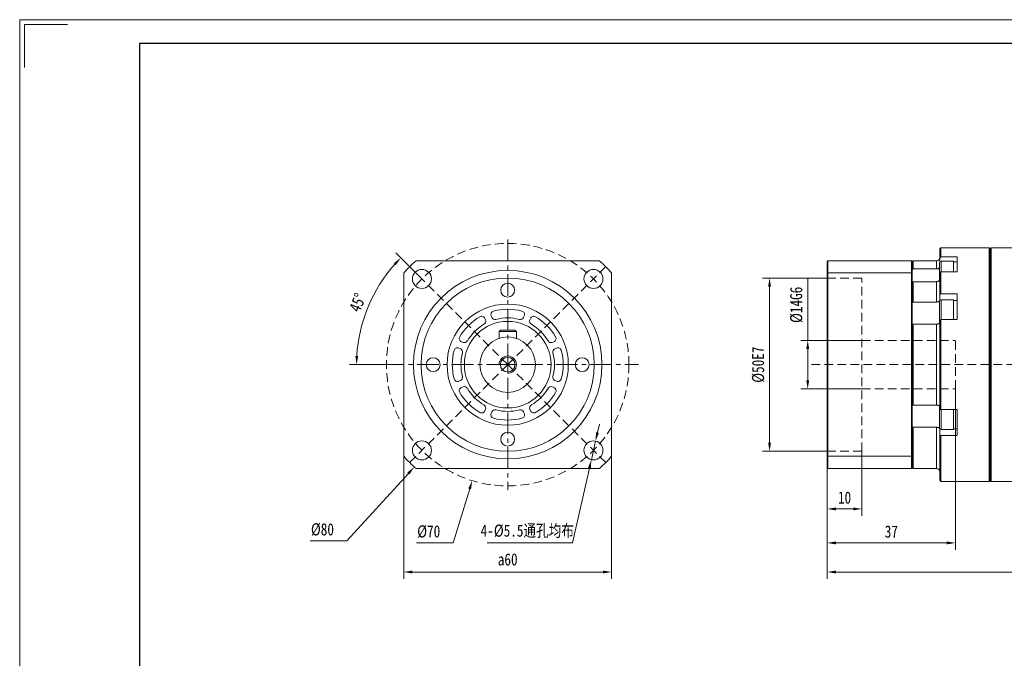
# Model space of a CAD drawing. Header units: millimetres. Extents: x -26 to 555, y -31 to 380.
# Tile 5 of 6: x -26 to 259, y 195 to 380. Entities that reach past the tile are written whole.
import ezdxf

# ---------------------------------------------------------------- set-up
doc = ezdxf.new("R2010")
doc.units = ezdxf.units.MM
doc.header["$LTSCALE"] = 5
doc.linetypes.add('CENTER', pattern=[2, 1.25, -0.25, 0.25, -0.25])
doc.linetypes.add('DASHED', pattern=[0.75, 0.5, -0.25])
doc.layers.get('0').update_dxf_attribs({"lineweight": 18})
for name, color, linetype, lineweight in [('3中心线层', 1, 'CENTER', 18), ('4虚线层', 6, 'DASHED', 18), ('图框_外框线', 7, 'Continuous', 18)]:
    doc.layers.add(name, color=color, linetype=linetype, lineweight=lineweight)
doc.styles.add('TH_GBDIM', font='txt', dxfattribs={"width": 0.8})
doc.dimstyles.new('TH_GBDIM', dxfattribs={"dimtxt": 3.5, "dimasz": 2.5, "dimexe": 2, "dimexo": 0, "dimgap": 1.5, "dimtad": 1, "dimdec": 1, "dimdsep": 46, "dimtxsty": 'TH_GBDIM', "dimcen": 2.5, "dimdle": 5, "dimclrd": 4, "dimclre": 4, "dimclrt": 3, "dimadec": 0, "dimazin": 0, "dimtfac": 0.714286, "dimtdec": 1, "dimtmove": 0, "dimatfit": 3, "dimfxl": 1, "dimtolj": 1, "dimarcsym": 0})

# ---------------------------------------------------------------- blocks, each defined once
blk = doc.blocks.new('*X6')
at = {"transparency": 16777216}
for points in [[(140.69, 260.68), (141.5, 260.49), (140.54, 258.15)], [(138.37, 250.44), (139.18, 250.25), (139.33, 252.78)]]:
    blk.add_hatch(color=4, dxfattribs=at).paths.add_polyline_path(points, flags=0)
at = {"color": 4, "transparency": 16777216}
for p, q in [((141.09, 260.59), (141.65, 263.02)), ((140.54, 258.15), (139.33, 252.78)), ((133.89, 228.75), (138.78, 250.35)), ((109.3, 228.75), (133.89, 228.75))]:
    blk.add_line(p, q, dxfattribs=at)
at = {"color": 3, "transparency": 16777216, "insert": (120.85, 232.11), "char_height": 3.5, "width": 55.0667, "attachment_point": 5, "style": 'TH_GBDIM'}
blk.add_mtext('4-%%C5.5通孔均布', dxfattribs=at)
blk = doc.blocks.new('*X7')
at = {"transparency": 16777216}
for points in [[(82.33, 309.52), (82.94, 308.95), (84.35, 311.05)], [(72.06, 282.7), (71.23, 282.73), (71.58, 280.21)]]:
    blk.add_hatch(color=4, dxfattribs=at).paths.add_polyline_path(points, flags=0)
at = {"color": 4, "transparency": 16777216}
for p, q in [((90.44, 304.96), (82.93, 312.47)), ((79.04, 280.21), (69.58, 280.21))]:
    blk.add_line(p, q, dxfattribs=at)
blk.add_arc((115.19, 280.21), 43.61, 138.2848, 176.7152, dxfattribs=at)
at = {"color": 3, "transparency": 16777216, "insert": (71.89, 298.15), "char_height": 3.5, "width": 10.8025, "attachment_point": 5, "rotation": 67.5, "style": 'TH_GBDIM'}
blk.add_mtext('45%%D', dxfattribs=at)
blk = doc.blocks.new('*X8')
at = {"transparency": 16777216}
for points in [[(87.69, 220.77), (87.69, 219.93), (85.19, 220.35)], [(142.69, 220.77), (142.69, 219.93), (145.19, 220.35)]]:
    blk.add_hatch(color=4, dxfattribs=at).paths.add_polyline_path(points, flags=0)
at = {"color": 4, "transparency": 16777216}
for p, q in [((85.19, 253.76), (85.19, 218.35)), ((145.19, 253.76), (145.19, 218.35)), ((142.69, 220.35), (87.69, 220.35))]:
    blk.add_line(p, q, dxfattribs=at)
at = {"color": 3, "transparency": 16777216, "insert": (115.19, 223.95), "char_height": 3.5, "width": 11.2, "attachment_point": 5, "style": 'TH_GBDIM'}
blk.add_mtext('a60', dxfattribs=at)
blk = doc.blocks.new('*X9')
at = {"transparency": 16777216}
blk.add_hatch(color=4, dxfattribs=at).paths.add_polyline_path([(103.82, 244.48), (104.62, 244.23), (104.95, 246.75)], flags=0)
at = {"color": 4, "transparency": 16777216}
for p, q in [((115.19, 277.71), (115.19, 282.71)), ((112.69, 280.21), (117.69, 280.21)), ((99.44, 228.75), (104.22, 244.35)), ((88.88, 228.75), (99.44, 228.75))]:
    blk.add_line(p, q, dxfattribs=at)
at = {"color": 3, "transparency": 16777216, "insert": (92.41, 232), "char_height": 3.5, "width": 11.3867, "attachment_point": 5, "style": 'TH_GBDIM'}
blk.add_mtext('%%C70', dxfattribs=at)
blk = doc.blocks.new('*X20')
at = {"transparency": 16777216}
blk.add_hatch(color=4, dxfattribs=at).paths.add_polyline_path([(86.24, 249.1), (86.85, 248.54), (88.23, 250.66)], flags=0)
at = {"color": 4, "transparency": 16777216}
for p, q in [((115.19, 277.71), (115.19, 282.71)), ((112.69, 280.21), (117.69, 280.21)), ((68.77, 229.34), (86.54, 248.82)), ((58.21, 229.34), (68.77, 229.34))]:
    blk.add_line(p, q, dxfattribs=at)
at = {"color": 3, "transparency": 16777216, "insert": (61.74, 232.59), "char_height": 3.5, "width": 11.3867, "attachment_point": 5, "style": 'TH_GBDIM'}
blk.add_mtext('%%C80', dxfattribs=at)
blk = doc.blocks.new('*X21')
at = {"transparency": 16777216}
for points in [[(190.34, 302.71), (191.17, 302.71), (190.76, 305.21)], [(190.34, 257.71), (191.17, 257.71), (190.76, 255.21)]]:
    blk.add_hatch(color=4, dxfattribs=at).paths.add_polyline_path(points, flags=0)
at = {"color": 4, "transparency": 16777216}
for p, q in [((207.41, 305.21), (188.76, 305.21)), ((190.76, 257.71), (190.76, 302.71)), ((207.41, 255.21), (188.76, 255.21))]:
    blk.add_line(p, q, dxfattribs=at)
at = {"color": 3, "transparency": 16777216, "insert": (187.51, 280.21), "char_height": 3.5, "width": 19.2889, "attachment_point": 5, "rotation": 90, "style": 'TH_GBDIM'}
blk.add_mtext('%%C50E7', dxfattribs=at)
blk = doc.blocks.new('*X22')
at = {"transparency": 16777216}
for points in [[(201.35, 284.71), (202.19, 284.71), (201.77, 287.21)], [(201.35, 275.71), (202.19, 275.71), (201.77, 273.21)]]:
    blk.add_hatch(color=4, dxfattribs=at).paths.add_polyline_path(points, flags=0)
at = {"color": 4, "transparency": 16777216}
for p, q in [((201.77, 287.21), (201.77, 305.25)), ((217.41, 287.21), (199.77, 287.21)), ((201.77, 275.71), (201.77, 284.71)), ((217.41, 273.21), (199.77, 273.21))]:
    blk.add_line(p, q, dxfattribs=at)
at = {"color": 3, "transparency": 16777216, "insert": (198.52, 297.48), "char_height": 3.5, "width": 19.32, "attachment_point": 5, "rotation": 90, "style": 'TH_GBDIM'}
blk.add_mtext('%%C14G6', dxfattribs=at)
blk = doc.blocks.new('*X23')
at = {"transparency": 16777216}
for points in [[(209.91, 238.98), (209.91, 238.15), (207.41, 238.56)], [(214.91, 238.98), (214.91, 238.15), (217.41, 238.56)]]:
    blk.add_hatch(color=4, dxfattribs=at).paths.add_polyline_path(points, flags=0)
at = {"color": 4, "transparency": 16777216}
for p, q in [((217.41, 255.21), (217.41, 236.56)), ((207.41, 250.41), (207.41, 236.56)), ((214.91, 238.56), (209.91, 238.56))]:
    blk.add_line(p, q, dxfattribs=at)
at = {"color": 3, "transparency": 16777216, "insert": (212.41, 241.81), "char_height": 3.5, "width": 6.6578, "attachment_point": 5, "style": 'TH_GBDIM'}
blk.add_mtext('10', dxfattribs=at)
blk = doc.blocks.new('*X24')
at = {"transparency": 16777216}
for points in [[(209.91, 229.17), (209.91, 228.33), (207.41, 228.75)], [(241.91, 229.17), (241.91, 228.33), (244.41, 228.75)]]:
    blk.add_hatch(color=4, dxfattribs=at).paths.add_polyline_path(points, flags=0)
at = {"color": 4, "transparency": 16777216}
for p, q in [((244.41, 273.21), (244.41, 226.75)), ((207.41, 250.41), (207.41, 226.75)), ((241.91, 228.75), (209.91, 228.75))]:
    blk.add_line(p, q, dxfattribs=at)
at = {"color": 3, "transparency": 16777216, "insert": (225.91, 232), "char_height": 3.5, "width": 7.0311, "attachment_point": 5, "style": 'TH_GBDIM'}
blk.add_mtext('37', dxfattribs=at)
blk = doc.blocks.new('*X25')
at = {"transparency": 16777216}
for points in [[(209.91, 220.77), (209.91, 219.93), (207.41, 220.35)], [(355.91, 220.77), (355.91, 219.93), (358.41, 220.35)]]:
    blk.add_hatch(color=4, dxfattribs=at).paths.add_polyline_path(points, flags=0)
at = {"color": 4, "transparency": 16777216}
for p, q in [((358.41, 273.01), (358.41, 218.35)), ((207.41, 250.41), (207.41, 218.35)), ((355.91, 220.35), (209.91, 220.35))]:
    blk.add_line(p, q, dxfattribs=at)
at = {"color": 3, "transparency": 16777216, "insert": (282.91, 223.6), "char_height": 3.5, "width": 10.2356, "attachment_point": 5, "style": 'TH_GBDIM'}
blk.add_mtext('151', dxfattribs=at)

msp = doc.modelspace()

# ---------------------------------------------------------------- linework, layer by layer
at = {"color": 7, "linetype": 'Continuous', "lineweight": 15}
for p, q in [((239.91, 311.08), (239.91, 313.66)), ((240.21, 313.96), (240.21, 311.37)), ((254.11, 280.21), (254.11, 313.96)), ((254.41, 246.76), (254.41, 313.66)), ((254.41, 313.66), (254.41, 280.21)), ((254.71, 313.96), (254.71, 246.46)), ((88.73, 310.21), (141.64, 310.21)), ((207.41, 306.6), (207.41, 310.01)), ((207.61, 310.21), (207.61, 306.67)), ((231.71, 310.21), (207.61, 310.21)), ((231.71, 306.67), (231.71, 310.21)), ((231.91, 310.01), (231.91, 306.6)), ((232.21, 310.21), (232.21, 307.84)), ((238.91, 307.84), (238.91, 310.21)), ((239.91, 309.93), (239.91, 311.08)), ((240.21, 311.37), (244.91, 311.37)), ((240.31, 310.13), (240.31, 307.04)), ((243.81, 310.13), (243.81, 307.04)), ((244.91, 309.74), (244.91, 311.37)), ((244.91, 309.74), (244.91, 309.14)), ((232.21, 307.84), (238.91, 307.84)), ((239.81, 307.91), (239.3, 307.91)), ((239.81, 304.57), (239.81, 309.63)), ((240.21, 307.04), (240.21, 300.7)), ((244.91, 307.04), (240.21, 307.04)), ((244.91, 307.04), (244.91, 309.14)), ((85.19, 253.76), (85.19, 306.67)), ((145.19, 306.67), (145.19, 253.76)), ((207.41, 253.83), (207.41, 306.6)), ((207.61, 306.67), (207.61, 253.76)), ((231.71, 306.67), (207.61, 306.67)), ((231.71, 253.76), (231.71, 306.67)), ((231.91, 306.6), (231.91, 253.83)), ((232.21, 304.16), (232.21, 298.29)), ((238.91, 304.16), (232.21, 304.16)), ((238.91, 298.29), (238.91, 304.16)), ((239.91, 300.51), (239.91, 306.81)), ((239.81, 298.06), (239.81, 298.46)), ((239.91, 298.93), (239.91, 300.51)), ((240.21, 300.7), (244.91, 300.7)), ((240.31, 298.96), (240.31, 298.5)), ((240.31, 298.5), (240.31, 293.2)), ((243.81, 298.96), (243.81, 298.5)), ((243.81, 298.5), (243.81, 293.2)), ((244.91, 297.61), (244.91, 300.7)), ((232.21, 298.29), (238.91, 298.29)), ((239.81, 298.34), (239.3, 298.34)), ((239.81, 292.46), (239.81, 298.06)), ((244.91, 297.61), (244.91, 296.57)), ((244.91, 293.2), (244.91, 296.57)), ((108.77, 293.1), (108.57, 293.57)), ((110.42, 294.33), (110.62, 293.87)), ((119.76, 293.87), (119.95, 294.33)), ((121.8, 293.57), (121.61, 293.1)), ((239.91, 267.33), (239.91, 293.1)), ((240.21, 293.2), (240.21, 267.23)), ((244.91, 293.2), (240.21, 293.2)), ((232.21, 291.92), (232.21, 268.51)), ((238.91, 291.92), (232.21, 291.92)), ((238.91, 268.51), (238.91, 291.92)), ((101.54, 284.79), (101.07, 284.98)), ((101.84, 286.83), (102.3, 286.63)), ((128.07, 286.63), (128.54, 286.83)), ((129.3, 284.98), (128.84, 284.79)), ((254.11, 246.46), (254.11, 280.21)), ((254.41, 280.21), (254.41, 246.76)), ((101.07, 275.45), (101.54, 275.64)), ((128.84, 275.64), (129.3, 275.45)), ((102.3, 273.79), (101.84, 273.6)), ((128.54, 273.6), (128.07, 273.79)), ((108.57, 266.86), (108.77, 267.33)), ((121.61, 267.33), (121.8, 266.86)), ((232.21, 268.51), (238.91, 268.51)), ((239.81, 264.96), (239.81, 267.96)), ((240.21, 267.23), (244.91, 267.23)), ((240.31, 267.23), (240.31, 264.96)), ((243.81, 267.23), (243.81, 264.96)), ((244.91, 263.86), (244.91, 267.23)), ((110.62, 266.56), (110.42, 266.1)), ((119.95, 266.1), (119.76, 266.56)), ((239.81, 261.96), (239.81, 264.96)), ((240.31, 264.96), (240.31, 261.46)), ((243.81, 264.96), (243.81, 261.46)), ((238.91, 262.14), (232.21, 262.14)), ((232.21, 262.14), (232.21, 250.21)), ((238.91, 250.21), (238.91, 262.14)), ((239.81, 262.09), (239.3, 262.09)), ((239.91, 259.92), (239.91, 261.5)), ((244.91, 263.86), (244.91, 262.82)), ((244.91, 259.73), (244.91, 262.82)), ((239.91, 246.76), (239.91, 259.92)), ((240.21, 259.73), (240.21, 246.46)), ((244.91, 259.73), (240.21, 259.73)), ((207.41, 250.41), (207.41, 253.83)), ((207.61, 253.76), (207.61, 250.21)), ((231.71, 253.76), (207.61, 253.76)), ((231.71, 250.21), (231.71, 253.76)), ((231.91, 253.83), (231.91, 250.41)), ((141.64, 250.21), (88.73, 250.21)), ((231.71, 250.21), (207.61, 250.21))]:
    msp.add_line(p, q, dxfattribs=at)
at = {"color": 1, "linetype": 'DASHED'}
for p, q in [((115.19, 280.21), (86.9, 308.5)), ((115.19, 280.21), (143.47, 308.5)), ((207.41, 305.21), (217.41, 305.21)), ((207.41, 305.21), (217.41, 305.21)), ((115.19, 280.21), (86.9, 251.93)), ((115.19, 280.21), (143.47, 251.93)), ((202.86, 280.21), (362.5, 280.21))]:
    msp.add_line(p, q, dxfattribs=at)
for p, q in [((113.09, 290.21), (112.69, 289.81)), ((113.09, 290.21), (117.29, 290.21)), ((117.29, 290.21), (117.69, 289.81)), ((112.69, 289.81), (112.69, 287.81)), ((117.69, 289.81), (112.69, 289.81)), ((117.69, 289.81), (117.69, 287.81))]:
    msp.add_line(p, q)
msp.add_circle((115.19, 280.21), 35, dxfattribs=at)
at = {"color": 7, "linetype": 'Continuous', "lineweight": 15}
for centre, radius in [((90.44, 304.96), 2.75), ((115.19, 280.21), 27.2), ((139.94, 304.96), 2.75), ((115.19, 280.21), 25), ((115.19, 301.71), 2), ((115.19, 280.21), 17.5), ((115.19, 280.21), 12.5), ((93.69, 280.21), 2), ((136.69, 280.21), 2), ((115.19, 258.71), 2), ((90.44, 255.47), 2.75), ((139.94, 255.47), 2.75)]:
    msp.add_circle(centre, radius, dxfattribs=at)
for radius in [8, 2.1]:
    msp.add_circle((115.19, 280.21), radius)
for centre, radius, start, end in [((115.19, 280.21), 40, 131.4096, 138.5904), ((115.19, 280.21), 40, 41.4096, 48.5904), ((238.91, 311.21), 1, 270, 0), ((240.31, 309.63), 0.5, 90, 180), ((240.31, 298.46), 0.5, 90, 180), ((111.35, 294.71), 1, 104.8377, 202.5), ((115.19, 280.21), 16, 75.1623, 104.8377), ((119.03, 294.71), 1, 337.5, 75.1623), ((115.19, 280.21), 16, 120.1623, 149.8377), ((107.65, 293.18), 1, 22.5, 120.1623), ((107.84, 292.72), 1, 300.4281, 22.5), ((111.54, 294.25), 1, 202.5, 284.5719), ((115.19, 280.21), 13.5, 75.4281, 104.5719), ((118.84, 294.25), 1, 255.4281, 337.5), ((122.53, 292.72), 1, 157.5, 239.5719), ((122.72, 293.18), 1, 59.8377, 157.5), ((115.19, 280.21), 16, 30.1623, 59.8377), ((115.19, 280.21), 13.5, 120.4281, 149.5719), ((115.19, 280.21), 13.5, 30.4281, 59.5719), ((240.31, 292.46), 0.5, 180, 208.3959), ((102.22, 287.75), 1, 149.8377, 247.5), ((102.68, 287.56), 1, 247.5, 329.5719), ((127.69, 287.56), 1, 210.4281, 292.5), ((128.16, 287.75), 1, 292.5, 30.1623), ((115.19, 280.21), 16, 165.1623, 194.8377), ((100.69, 284.06), 1, 67.5, 165.1623), ((101.15, 283.86), 1, 345.4281, 67.5), ((129.22, 283.86), 1, 112.5, 194.5719), ((129.69, 284.06), 1, 14.8377, 112.5), ((115.19, 280.21), 16, 345.1623, 14.8377), ((115.19, 280.21), 13.5, 165.4281, 194.5719), ((115.19, 280.21), 13.5, 345.4281, 14.5719), ((100.69, 276.37), 1, 194.8377, 292.5), ((101.15, 276.57), 1, 292.5, 14.5719), ((129.22, 276.57), 1, 165.4281, 247.5), ((129.69, 276.37), 1, 247.5, 345.1623), ((102.22, 272.68), 1, 112.5, 210.1623), ((102.68, 272.87), 1, 30.4281, 112.5), ((115.19, 280.21), 13.5, 210.4281, 239.5719), ((115.19, 280.21), 13.5, 300.4281, 329.5719), ((127.69, 272.87), 1, 67.5, 149.5719), ((128.16, 272.68), 1, 329.8377, 67.5), ((115.19, 280.21), 16, 210.1623, 239.8377), ((115.19, 280.21), 16, 300.1623, 329.8377), ((107.84, 267.71), 1, 337.5, 59.5719), ((111.54, 266.18), 1, 75.4281, 157.5), ((115.19, 280.21), 13.5, 255.4281, 284.5719), ((118.84, 266.18), 1, 22.5, 104.5719), ((122.53, 267.71), 1, 120.4281, 202.5), ((240.31, 267.96), 0.5, 147.5426, 180), ((107.65, 267.25), 1, 239.8377, 337.5), ((111.35, 265.71), 1, 157.5, 255.1623), ((115.19, 280.21), 16, 255.1623, 284.8377), ((119.03, 265.71), 1, 284.8377, 22.5), ((122.72, 267.25), 1, 202.5, 300.1623), ((240.31, 261.96), 0.5, 180, 270), ((115.19, 280.21), 40, 221.4096, 228.5904), ((115.19, 280.21), 40, 311.4096, 318.5904), ((238.91, 249.21), 1, 360, 90)]:
    msp.add_arc(centre, radius, start, end, dxfattribs=at)
at = {"color": 4}
msp.add_arc((115.19, 280.21), 2.5, 270, 180, dxfattribs=at)
at = {"color": 7, "linetype": 'Continuous', "lineweight": 15}
for points in [[(240.21, 313.96), (239.91, 313.66)], [(254.11, 313.96), (240.21, 313.96)], [(254.41, 313.66), (254.11, 313.96)], [(254.71, 313.96), (254.41, 313.66)], [(283.11, 313.96), (254.71, 313.96)], [(207.61, 310.21), (207.41, 310.01)], [(231.91, 310.01), (231.71, 310.21)], [(232.21, 310.21), (231.91, 309.91)], [(238.91, 310.21), (232.21, 310.21)], [(240.21, 311.37), (239.91, 311.08)], [(243.81, 310.13), (240.31, 310.13)], [(244.91, 309.93), (243.81, 309.93)], [(232.21, 307.84), (231.91, 307.55)], [(238.91, 307.84), (239.3, 307.91)], [(239.91, 306.81), (240.21, 307.04)], [(207.41, 306.6), (207.61, 306.67)], [(231.71, 306.67), (231.91, 306.6)], [(231.91, 303.94), (232.21, 304.16)], [(239.3, 304.22), (238.91, 304.16)], [(240.21, 300.7), (239.91, 300.51)], [(243.81, 298.96), (240.31, 298.96)], [(244.91, 298.76), (243.81, 298.76)], [(232.21, 298.29), (231.91, 298.08)], [(238.91, 298.29), (239.3, 298.34)], [(239.91, 293.1), (240.21, 293.2)], [(231.91, 291.83), (232.21, 291.92)], [(239.3, 291.94), (238.91, 291.92)], [(232.21, 268.51), (231.91, 268.6)], [(238.91, 268.51), (239.3, 268.49)], [(240.21, 267.23), (239.91, 267.33)], [(231.91, 262.35), (232.21, 262.14)], [(239.3, 262.09), (238.91, 262.14)], [(240.31, 261.46), (243.81, 261.46)], [(243.81, 261.66), (244.91, 261.66)], [(239.91, 259.92), (240.21, 259.73)], [(207.41, 253.83), (207.61, 253.76)], [(231.71, 253.76), (231.91, 253.83)], [(207.41, 250.41), (207.61, 250.21)], [(231.71, 250.21), (231.91, 250.41)], [(231.91, 250.51), (232.21, 250.21)], [(232.21, 250.21), (238.91, 250.21)], [(239.91, 246.76), (240.21, 246.46)], [(240.21, 246.46), (254.11, 246.46)], [(254.11, 246.46), (254.41, 246.76)], [(254.41, 246.76), (254.71, 246.46)], [(254.71, 246.46), (283.11, 246.46)]]:
    msp.add_open_spline(points, degree=1, dxfattribs=at)
for points, knots in [([(239.3, 307.91), (239.39, 307.96), (239.59, 308.06), (239.76, 308.25), (239.81, 308.37), (239.81, 308.39)], [0, 0, 0, 0, 0.326777, 0.6540747, 0.7255651, 0.7255651, 0.7255651, 0.7255651]), ([(239.91, 304.93), (239.91, 304.9), (239.91, 304.78), (239.83, 304.58), (239.63, 304.37), (239.43, 304.26), (239.31, 304.22), (239.3, 304.22)], [0, 0, 0, 0, 0.098306, 0.38612, 0.673883, 0.961379, 1.003398, 1.003398, 1.003398, 1.003398]), ([(239.3, 298.34), (239.4, 298.37), (239.6, 298.44), (239.8, 298.62), (239.9, 298.79), (239.91, 298.9), (239.91, 298.93)], [0, 0, 0, 0, 0.2619702, 0.5244551, 0.7871839, 0.9171159, 0.9171159, 0.9171159, 0.9171159]), ([(239.91, 292.26), (239.91, 292.24), (239.91, 292.19), (239.83, 292.1), (239.63, 292.01), (239.43, 291.96), (239.31, 291.94), (239.3, 291.94)], [0, 0, 0, 0, 0.0718302, 0.2821317, 0.4923948, 0.7024636, 0.7331662, 0.7331662, 0.7331662, 0.7331662]), ([(239.3, 268.49), (239.4, 268.47), (239.6, 268.43), (239.8, 268.34), (239.9, 268.25), (239.91, 268.19), (239.91, 268.17)], [0, 0, 0, 0, 0.2094481, 0.4192301, 0.629207, 0.7329719, 0.7329719, 0.7329719, 0.7329719]), ([(239.91, 261.5), (239.91, 261.52), (239.91, 261.62), (239.83, 261.78), (239.63, 261.96), (239.43, 262.05), (239.31, 262.09), (239.3, 262.09)], [0, 0, 0, 0, 0.0898846, 0.3530449, 0.6161573, 0.8790264, 0.9174461, 0.9174461, 0.9174461, 0.9174461])]:
    msp.add_open_spline(points, degree=3, knots=knots, dxfattribs=at)
at = {"layer": '3中心线层'}
for p, q in [((115.19, 316.36), (115.19, 244.06)), ((79.04, 280.21), (152.94, 280.21))]:
    msp.add_line(p, q, dxfattribs=at)
at = {"layer": '4虚线层', "color": 6}
for p, q in [((207.41, 305.21), (217.41, 305.21)), ((217.41, 255.21), (217.41, 305.21)), ((217.41, 287.21), (244.41, 287.21)), ((244.41, 273.21), (244.41, 287.21)), ((217.41, 273.21), (244.41, 273.21)), ((207.41, 255.21), (217.41, 255.21))]:
    msp.add_line(p, q, dxfattribs=at)
at = {"layer": '图框_外框线', "color": 3}
msp.add_lwpolyline([(-25.63, -31.03), (555.33, -31.03), (555.33, 379.79), (-25.63, 379.79)], close=True, dxfattribs=at)
msp.add_lwpolyline([(-24.25, 365.96), (-24.25, 378.41), (-11.8, 378.41)], dxfattribs=at)
at = {"layer": '图框_外框线', "color": 3, "lineweight": 25}
msp.add_lwpolyline([(8.95, -24.11), (548.41, -24.11), (548.41, 372.88), (8.95, 372.88)], close=True, dxfattribs=at)

# ---------------------------------------------------------------- dimensions: what is measured, and where the dimension line sits
for p1, p2, picture, middle in [((125.43, 313.68), (104.95, 246.75), '*X9', (99.44, 228.75)), ((142.15, 309.76), (88.23, 250.66), '*X20', (68.77, 229.34))]:
    dim = msp.add_diameter_dim_2p(p1=p1, p2=p2, dimstyle='TH_GBDIM', override={"dimtih": 1, "dimtoh": 1, "dimpost": '%%C<>', "dimsah": 1, "dimtofl": 0, "dimtzin": 0})
    dim.commit()
    dim.dimension.update_dxf_attribs({"geometry": picture, "text_midpoint": middle, "dimtype": 163})
dim = msp.add_angular_dim_2l(base=(74.89, 296.9), line1=((79.04, 280.21), (152.94, 280.21)), line2=((115.19, 280.21), (90.44, 304.96)), dimstyle='TH_GBDIM', override={"dimtad": 1, "dimtih": 0, "dimtoh": 0, "dimsah": 1, "dimtdec": 0, "dimtzin": 0})
dim.commit()
dim.dimension.update_dxf_attribs({"geometry": '*X7', "text_midpoint": (71.89, 298.15)})
for base, p1, p2, text, picture, middle in [((201.77, 287.21), (217.41, 273.21), (217.41, 287.21), '%%C<>G6', '*X22', (198.52, 297.48)), ((190.76, 305.21), (207.41, 255.21), (207.41, 305.21), '%%C<>E7', '*X21', (187.51, 280.21))]:
    dim = msp.add_linear_dim(base=base, p1=p1, p2=p2, angle=90, text=text, dimstyle='TH_GBDIM', override={"dimsah": 1, "dimtzin": 0})
    dim.commit()
    dim.dimension.update_dxf_attribs({"geometry": picture, "text_midpoint": middle})
for base, p1, picture, middle in [((207.41, 228.75), (244.41, 273.21), '*X24', (225.91, 228.75)), ((207.41, 220.35), (358.41, 273.01), '*X25', (282.91, 220.35)), ((207.41, 238.56), (217.41, 255.21), '*X23', (212.41, 238.56))]:
    dim = msp.add_linear_dim(base=base, p1=p1, p2=(207.41, 250.41), dimstyle='TH_GBDIM', override={"dimsah": 1, "dimtzin": 0})
    dim.commit()
    dim.dimension.update_dxf_attribs({"geometry": picture, "text_midpoint": middle, "dimtype": 160})
dim = msp.add_diameter_dim_2p(p1=(140.54, 258.15), p2=(139.33, 252.78), text='4-<>通孔均布', dimstyle='TH_GBDIM', override={"dimtoh": 1, "dimpost": '%%C<>', "dimsah": 1, "dimtzin": 0})
dim.commit()
dim.dimension.update_dxf_attribs({"geometry": '*X6', "text_midpoint": (133.89, 228.75), "dimtype": 163})
dim = msp.add_linear_dim(base=(85.19, 220.35), p1=(145.19, 253.76), p2=(85.19, 253.76), text='a<>', dimstyle='TH_GBDIM', override={"dimsah": 1, "dimtzin": 0})
dim.commit()
dim.dimension.update_dxf_attribs({"geometry": '*X8', "text_midpoint": (115.19, 223.95)})

doc.saveas('drawing.dxf')
